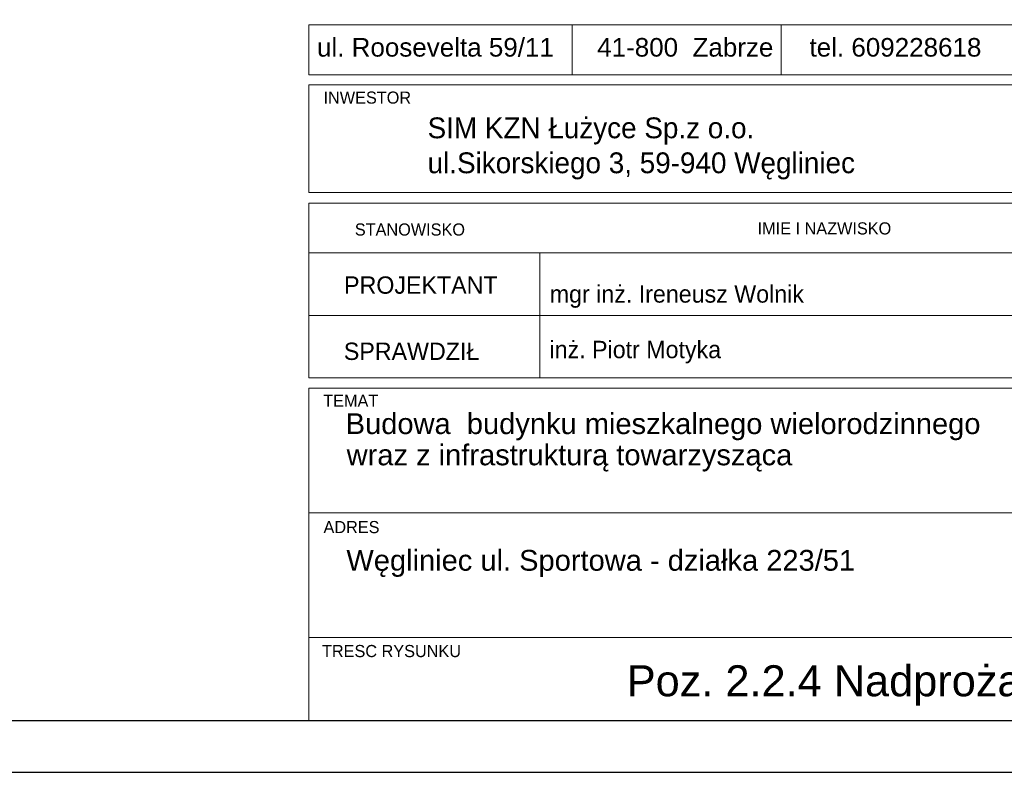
# Model space of a CAD drawing. Header units: millimetres. Extents: x -5773 to -2898, y -9833 to -1081.
# Tile 32 of 53: x -3281 to -3042, y -4870 to -4688. Entities that reach past the tile are written whole.
import ezdxf
from ezdxf.enums import TextEntityAlignment as Align

# ---------------------------------------------------------------- set-up
doc = ezdxf.new("R2010")
doc.units = ezdxf.units.MM
doc.header["$LTSCALE"] = 25
doc.layers.add('$TD_AUDIT_GENERATED_(3680)', color=7, linetype='Continuous', lineweight=18)
doc.layers.add('A-TABELKA', color=7, linetype='Continuous', lineweight=18)
doc.layers.add('BA_ram', color=2, linetype='Continuous')
doc.layers.add('Warstwa 1', color=7, linetype='Continuous')
doc.styles.add('olo-2', font='arial.ttf')
doc.styles.add('olo1', font='ISI-ROMANS_PL.SHX', dxfattribs={"height": 18})
doc.styles.add('SN1', font='arial.ttf', dxfattribs={"height": 1})

msp = doc.modelspace()

# ---------------------------------------------------------------- linework, layer by layer
at = {"layer": '$TD_AUDIT_GENERATED_(3680)', "color": 7}
for p, q in [((-3146.92, -4689.01), (-3146.92, -4701.17)), ((-3096.23, -4689.01), (-3096.23, -4701.17)), ((-3210.76, -4703.61), (-2910.76, -4703.61)), ((-3210.76, -4703.61), (-3210.76, -4729.73)), ((-3210.76, -4729.73), (-2910.76, -4729.73)), ((-3210.76, -4732.25), (-3210.76, -4774.6)), ((-3210.76, -4732.25), (-2910.76, -4732.25)), ((-3210.76, -4744.35), (-2910.76, -4744.35)), ((-3210.76, -4744.35), (-2910.76, -4744.35)), ((-3154.76, -4744.35), (-3154.76, -4774.6)), ((-3210.76, -4759.48), (-2910.76, -4759.48)), ((-3210.69, -4759.48), (-2910.76, -4759.48)), ((-3154.76, -4759.48), (-2910.76, -4759.48)), ((-3210.76, -4774.6), (-2910.76, -4774.6)), ((-3210.76, -4774.6), (-2910.76, -4774.6)), ((-3210.76, -4777.13), (-2910.76, -4777.13)), ((-3210.76, -4777.13), (-3210.76, -4857.8)), ((-3210.76, -4807.38), (-3030.19, -4807.38)), ((-3210.76, -4837.63), (-2910.76, -4837.63)), ((-3210.76, -4857.8), (-2910.76, -4857.8))]:
    msp.add_line(p, q, dxfattribs=at)
msp.add_lwpolyline([(-3210.76, -4689.01), (-2910.76, -4689.01), (-2910.76, -4701.17), (-3210.76, -4701.17)], close=True, dxfattribs=at)
at = {"layer": 'BA_ram', "color": 1}
msp.add_lwpolyline([(-3948.26, -4870.3), (-3948.26, -4127.8), (-2898.26, -4127.8), (-2898.26, -4870.3)], close=True, dxfattribs=at)
at = {"layer": 'BA_ram'}
msp.add_lwpolyline([(-3898.26, -4857.8), (-3898.26, -4140.3), (-2910.76, -4140.3), (-2910.76, -4857.8)], close=True, dxfattribs=at)

# ---------------------------------------------------------------- texts
at = {"layer": '$TD_AUDIT_GENERATED_(3680)', "color": 7, "style": 'olo1'}
for s, height, p in [('INWESTOR', 2.946, (-3207.2, -4708.15)), ('STANOWISKO', 2.946, (-3199.61, -4740.14)), ('IMIE I NAZWISKO', 2.9457, (-3101.98, -4739.87)), ('PROJEKTANT', 4.208, (-3202.21, -4754.25)), ('SPRAWDZIŁ', 4.208, (-3202.27, -4770.3)), ('TEMAT', 2.946, (-3207.27, -4781.66)), ('ADRES', 2.946, (-3207.2, -4812.3)), ('TRESC RYSUNKU', 2.9457, (-3207.57, -4842.36))]:
    msp.add_text(s, height=height, dxfattribs=at).set_placement(p)
at = {"layer": 'A-TABELKA', "color": 7, "linetype": 'Continuous'}
for s, height, style, p in [('SIM KZN Łużyce Sp.z o.o.', 5.0497, 'olo1', (-3181.97, -4716.54)), ('ul.Sikorskiego 3, 59-940 Węgliniec', 5.0497, 'olo1', (-3181.97, -4725.02)), ('mgr inż. Ireneusz Wolnik', 4.2081, 'olo1', (-3152.36, -4756.4)), ('inż. Piotr Motyka', 4.2081, 'olo1', (-3152.42, -4769.87)), ('Budowa  budynku mieszkalnego wielorodzinnego', 5.0419, 'olo-2', (-3201.82, -4788.27)), ('wraz z infrastrukturą towarzysząca', 5.0419, 'olo-2', (-3201.59, -4795.84)), ('Węgliniec ul. Sportowa - działka 223/51', 5.0419, 'olo-2', (-3201.66, -4821.41))]:
    msp.add_text(s, height=height, dxfattribs=dict(at, style=style)).set_placement(p)
at = {"layer": 'A-TABELKA', "color": 7, "linetype": 'Continuous', "style": 'olo-2'}
msp.add_text('Poz. 2.2.4 Nadproża żelbetowe', height=7.5144, dxfattribs=at).set_placement((-3060.76, -4849.03), align=Align.MIDDLE)
at = {"layer": 'Warstwa 1', "color": 160, "style": 'SN1'}
msp.add_text('ul. Roosevelta 59/11      41-800  Zabrze     tel. 609228618        tel. 603740970     biuro@abcentrum-dom.pl', height=4.50867, dxfattribs=at).set_placement((-3208.78, -4696.74))

doc.saveas('drawing.dxf')
